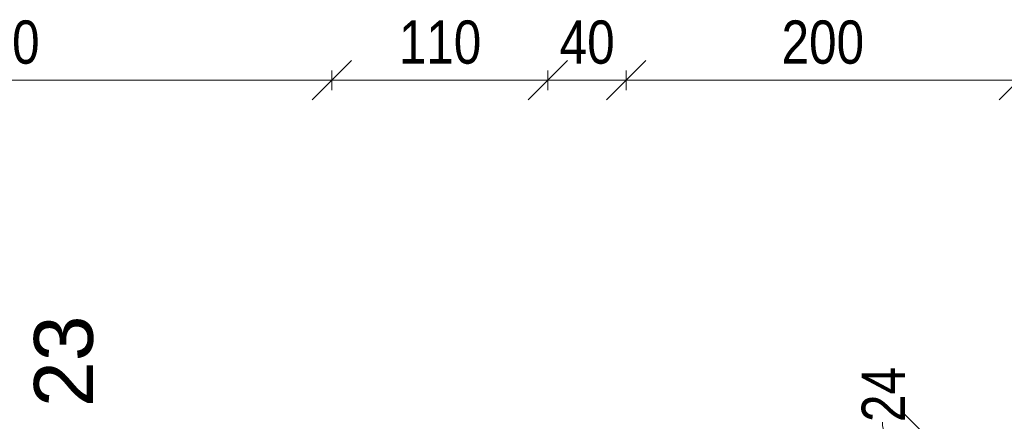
# Model space of a CAD drawing. Header units: centimetres. Extents: x -1743 to 21705, y -8842 to 3590.
# Tile 34 of 44: x -2 to 500, y 2853 to 3058. Entities that reach past the tile are written whole.
import ezdxf

# ---------------------------------------------------------------- set-up
doc = ezdxf.new("R2010")
doc.units = ezdxf.units.CM
for name, color, linetype, lineweight in [('A-ANNO-DIMS', 211, 'Continuous', 13), ('A-ANNO-DIMS-100', 211, 'Continuous', 13), ('S-GRID-IDEN', 1, 'Continuous', 13)]:
    doc.layers.add(name, color=color, linetype=linetype, lineweight=lineweight)
doc.styles.add('Arial Narrow_2', font='ARIALN.TTF', dxfattribs={"height": 22})
doc.styles.add('Arial_1', font='arial.ttf', dxfattribs={"height": 30})
doc.dimstyles.new('Diagonal_1_100__0_1_', dxfattribs={"dimscale": 30.48, "dimtxt": 22.515481, "dimasz": 0.656168, "dimexe": 0.164042, "dimexo": 0.0625, "dimgap": 0.065617, "dimtad": 1, "dimdec": 1, "dimrnd": 0.1, "dimdsep": 46, "dimtxsty": 'Arial Narrow_2', "dimblk1": 'OBLIQUE', "dimblk2": 'OBLIQUE', "dimsah": 1, "dimcen": 0.09, "dimazin": 0, "dimtfac": 1, "dimtdec": 4, "dimtix": 1, "dimtmove": 1, "dimatfit": 3, "dimfxl": 0.164042, "dimfxlon": 1, "dimtvp": 1, "dimtolj": 1, "dimtzin": 0, "dimarcsym": 2})
doc.dimstyles.new('Diagonal_1_100__0_1__1', dxfattribs={"dimscale": 30.48, "dimtxt": 22.515481, "dimasz": 0.656168, "dimexe": 0.164042, "dimexo": 0.0625, "dimgap": 0.065617, "dimtad": 1, "dimdec": 1, "dimrnd": 0.1, "dimdsep": 46, "dimtxsty": 'Arial Narrow_2', "dimblk1": 'OBLIQUE', "dimblk2": 'OBLIQUE', "dimsah": 1, "dimcen": 0.09, "dimazin": 0, "dimtfac": 1, "dimtdec": 4, "dimtix": 1, "dimtmove": 0, "dimatfit": 3, "dimfxl": 0.164042, "dimfxlon": 1, "dimtvp": 1, "dimtolj": 1, "dimtzin": 0, "dimarcsym": 2})

# ---------------------------------------------------------------- blocks, each defined once
blk = doc.blocks.new('DIMBLOCK105-6_piętro IV __13_80 m_ - stan istniejący')
at = {"layer": 'A-ANNO-DIMS-100'}
for p, q in [((-182.62, 3027.02), (-172.62, 3037.02)), ((157.38, 3027.02), (167.38, 3037.02)), ((-182.62, 3022.02), (-182.62, 3032.02)), ((157.38, 3022.02), (157.38, 3032.02)), ((-182.62, 3027.02), (-192.62, 3017.02)), ((-182.62, 3027.02), (157.38, 3027.02)), ((-182.62, 3027.02), (-182.62, 3022.02)), ((157.38, 3027.02), (147.38, 3017.02)), ((157.38, 3027.02), (157.38, 3022.02))]:
    blk.add_line(p, q, dxfattribs=at)
at = {"layer": 'A-ANNO-DIMS-100', "color": 0, "insert": (-33.53, 3057.45), "char_height": 22, "width": 50.1774, "attachment_point": 1, "line_spacing_factor": 0.974696, "style": 'Arial Narrow_2'}
blk.add_mtext('340', dxfattribs=at)
blk = doc.blocks.new('_Oblique')
at = {"color": 0, "linetype": 'ByBlock', "lineweight": -2}
blk.add_line((-0.5, -0.5), (0.5, 0.5), dxfattribs=at)
blk = doc.blocks.new('DIMBLOCK106-6_piętro IV __13_80 m_ - stan istniejący')
at = {"layer": 'A-ANNO-DIMS-100'}
for p, q in [((157.38, 3027.02), (167.38, 3037.02)), ((267.38, 3027.02), (277.38, 3037.02)), ((157.38, 3022.02), (157.38, 3032.02)), ((267.38, 3022.02), (267.38, 3032.02)), ((157.38, 3027.02), (147.38, 3017.02)), ((157.38, 3027.02), (267.38, 3027.02)), ((157.38, 3027.02), (157.38, 3022.02)), ((267.38, 3027.02), (257.38, 3017.02)), ((267.38, 3027.02), (267.38, 3022.02))]:
    blk.add_line(p, q, dxfattribs=at)
at = {"layer": 'A-ANNO-DIMS-100', "color": 0, "insert": (191.47, 3057.45), "char_height": 22, "width": 50.1774, "attachment_point": 1, "line_spacing_factor": 0.974696, "style": 'Arial Narrow_2'}
blk.add_mtext('110', dxfattribs=at)
blk = doc.blocks.new('DIMBLOCK107-6_piętro IV __13_80 m_ - stan istniejący')
at = {"layer": 'A-ANNO-DIMS-100'}
for p, q in [((267.38, 3027.02), (277.38, 3037.02)), ((307.38, 3027.02), (317.38, 3037.02)), ((267.38, 3022.02), (267.38, 3032.02)), ((307.38, 3022.02), (307.38, 3032.02)), ((267.38, 3027.02), (257.38, 3017.02)), ((267.38, 3027.02), (307.38, 3027.02)), ((267.38, 3027.02), (267.38, 3022.02)), ((307.38, 3027.02), (297.38, 3017.02)), ((307.38, 3027.02), (307.38, 3022.02))]:
    blk.add_line(p, q, dxfattribs=at)
at = {"layer": 'A-ANNO-DIMS-100', "color": 0, "insert": (273.44, 3057.45), "char_height": 22, "width": 33.4516, "attachment_point": 1, "line_spacing_factor": 0.974696, "style": 'Arial Narrow_2'}
blk.add_mtext('40', dxfattribs=at)
blk = doc.blocks.new('DIMBLOCK108-6_piętro IV __13_80 m_ - stan istniejący')
at = {"layer": 'A-ANNO-DIMS-100'}
for p, q in [((307.38, 3027.02), (317.38, 3037.02)), ((507.38, 3027.02), (517.38, 3037.02)), ((307.38, 3022.02), (307.38, 3032.02)), ((507.38, 3022.02), (507.38, 3032.02)), ((307.38, 3027.02), (297.38, 3017.02)), ((307.38, 3027.02), (507.38, 3027.02)), ((307.38, 3027.02), (307.38, 3022.02)), ((507.38, 3027.02), (497.38, 3017.02)), ((507.38, 3027.02), (507.38, 3022.02))]:
    blk.add_line(p, q, dxfattribs=at)
at = {"layer": 'A-ANNO-DIMS-100', "color": 0, "insert": (386.47, 3057.45), "char_height": 22, "width": 50.1774, "attachment_point": 1, "line_spacing_factor": 0.974696, "style": 'Arial Narrow_2'}
blk.add_mtext('200', dxfattribs=at)
blk = doc.blocks.new('DIMBLOCK229-6_piętro IV __13_80 m_ - stan istniejący')
at = {"layer": 'A-ANNO-DIMS-100'}
for p, q in [((457.72, 2848.33), (447.72, 2858.33)), ((452.72, 2848.33), (462.72, 2848.33)), ((457.72, 2848.33), (452.72, 2848.33)), ((457.72, 2824.33), (457.72, 2848.33)), ((457.72, 2848.33), (467.72, 2838.33)), ((457.72, 2824.33), (447.72, 2834.33)), ((452.72, 2824.33), (462.72, 2824.33)), ((457.72, 2824.33), (452.72, 2824.33)), ((457.72, 2824.33), (467.72, 2814.33))]:
    blk.add_line(p, q, dxfattribs=at)
blk.add_ellipse((457.72, 2853), major_axis=(-19.87, 0), ratio=0.839364, start_param=0, end_param=1.570796, dxfattribs=at)
at = {"layer": 'A-ANNO-DIMS-100', "color": 0, "insert": (427.29, 2853), "char_height": 22, "width": 33.4516, "attachment_point": 1, "rotation": 90, "line_spacing_factor": 0.974696, "style": 'Arial Narrow_2'}
blk.add_mtext('24', dxfattribs=at)

msp = doc.modelspace()

# ---------------------------------------------------------------- texts
at = {"layer": 'S-GRID-IDEN', "insert": (20.88, 2883.93), "char_height": 30, "width": 48.3, "attachment_point": 5, "rotation": 90, "line_spacing_factor": 0.936439, "style": 'Arial_1'}
msp.add_mtext('\\pxqc,t4.23333,8.46667,12.7,16.93333,21.16667,25.4,29.63333,33.86667,38.1,42.33333,46.56667,50.8,55.03333,59.26667,63.5,67.73333,71.96667,76.2,80.43333,84.66667,88.9,93.13333,97.36667,101.6,105.83333,110.06667,114.3,118.53333,122.76667,127,131.23333,135.46667;{23}', dxfattribs=at)

# ---------------------------------------------------------------- dimensions: what is measured, and where the dimension line sits
at = {"layer": 'A-ANNO-DIMS'}
for base, p1, p2, override, picture, middle in [((157.38, 3027.02), (-182.62, 3022.02), (157.38, 3022.02), {"dimpost": '<>', "dimfxl": 340}, 'DIMBLOCK105-6_piętro IV __13_80 m_ - stan istniejący', (-12.62, 3040.25)), ((267.38, 3027.02), (157.38, 3022.02), (267.38, 3022.02), {"dimpost": '<>', "dimfxl": 110}, 'DIMBLOCK106-6_piętro IV __13_80 m_ - stan istniejący', (212.38, 3040.25)), ((307.38, 3027.02), (267.38, 3022.02), (307.38, 3022.02), {"dimpost": '<>', "dimfxl": 40}, 'DIMBLOCK107-6_piętro IV __13_80 m_ - stan istniejący', (287.38, 3040.25)), ((507.38, 3027.02), (307.38, 3022.02), (507.38, 3022.02), {"dimpost": '<>', "dimfxl": 200}, 'DIMBLOCK108-6_piętro IV __13_80 m_ - stan istniejący', (407.38, 3040.25))]:
    dim = msp.add_linear_dim(base=base, p1=p1, p2=p2, dimstyle='Diagonal_1_100__0_1__1', override=override, dxfattribs=at)
    dim.commit()
    dim.dimension.update_dxf_attribs({"geometry": picture, "text_midpoint": middle})
dim = msp.add_linear_dim(base=(457.72, 2848.33), p1=(452.72, 2824.33), p2=(452.72, 2848.33), angle=90, dimstyle='Diagonal_1_100__0_1_', override={"dimpost": '<>', "dimfxl": 24}, dxfattribs=at)
dim.commit()
dim.dimension.update_dxf_attribs({"geometry": 'DIMBLOCK229-6_piętro IV __13_80 m_ - stan istniejący', "text_midpoint": (441.95, 2869.73), "dimtype": 160, "text_rotation": 90})

doc.saveas('drawing.dxf')
